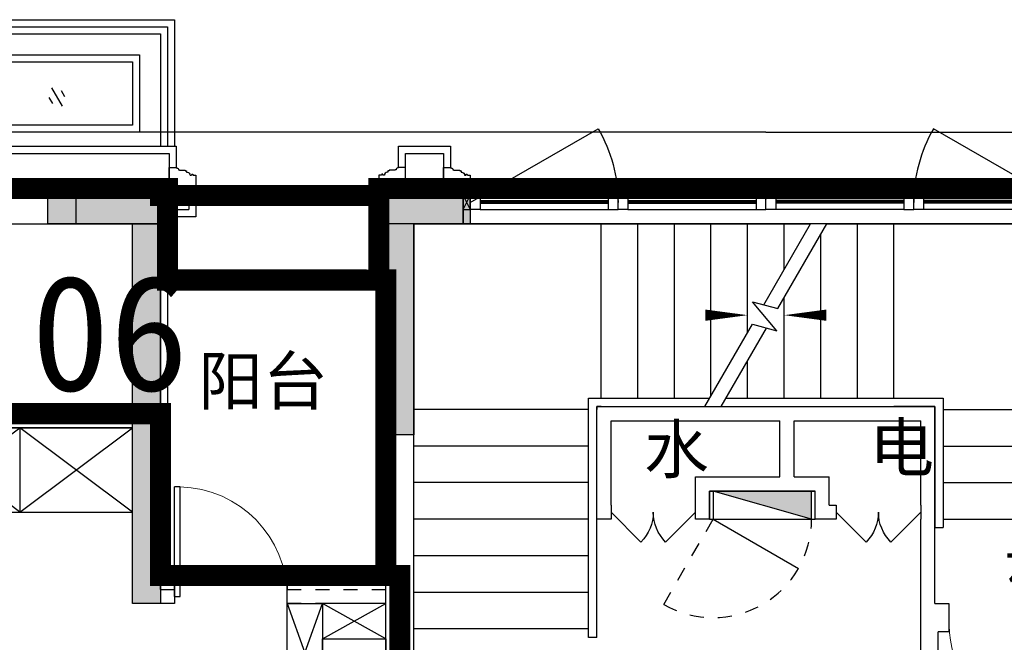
# Model space of a CAD drawing. Header units: millimetres. Extents: x 296296 to 297283, y 219875 to 220035.
# Tile 30 of 256: x 296592.31 to 296599.31, y 220018.02 to 220022.44. Entities that reach past the tile are written whole.
import ezdxf

# ---------------------------------------------------------------- set-up
doc = ezdxf.new("R2010")
doc.units = ezdxf.units.MM
for name, pattern in [('-DASH', [0.35, 0.25, -0.1]), ('185洋房-中间套-1F南入（报建版）-旧规$0$DASH', [0.35, 0.25, -0.1]), ('洋房核心筒（1F南入）$0$洋房核心筒（1F南入）$0$DASH', [0.35, 0.25, -0.1])]:
    doc.linetypes.add(name, pattern=pattern)
doc.layers.add('$面积结果', color=7, linetype='Continuous')
for name, color, linetype, lineweight in [('面积-基底-基底-1', 11, 'Continuous', 0), ('面积-计容-住宅-0.5', 1, 'Continuous', 0), ('面积-计容-住宅-1', 1, 'Continuous', 0)]:
    doc.layers.add(name, color=color, linetype=linetype, lineweight=lineweight)
doc.styles.add('dw', font='simhei.ttf')
doc.styles.get("Standard").update_dxf_attribs({"font": 'arial.ttf'})
doc.styles.add('洋房核心筒（1F南入）$0$_TCH_DIM', font='SIMPLEX', dxfattribs={"bigfont": 'GBCBIG'})

# ---------------------------------------------------------------- blocks, each defined once
blk = doc.blocks.new('*U946')
blk.add_hatch(color=253).paths.add_polyline_path([(0, 200), (700, 0), (0, 0)])
at = {"color": 253, "linetype": '洋房核心筒（1F南入）$0$洋房核心筒（1F南入）$0$DASH'}
blk.add_line((1050, 806.2177826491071), (700, 200), dxfattribs=at)
at = {"color": 253}
for p, q in [((700, 200), (93.7822173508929, 550)), ((0, 200), (0, 0)), ((700, 200), (0, 200)), ((0, 200), (700, 0)), ((700, 0), (700, 200)), ((0, 0), (700, 0))]:
    blk.add_line(p, q, dxfattribs=at)
at = {"color": 253, "linetype": '洋房核心筒（1F南入）$0$洋房核心筒（1F南入）$0$DASH'}
blk.add_arc((700, 200), 700, 60.00000000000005, 180, dxfattribs=at)
blk = doc.blocks.new('*U950')
at = {"color": 253}
for points in [[(7670.000000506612, 814.9999839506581), (7670.000000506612, 899.9999839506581), (7600.000000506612, 899.9999839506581), (7600.000000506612, 819.9999839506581), (7605.000000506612, 819.9999839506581), (7605.000000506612, 799.9999839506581), (7640.000000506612, 799.9999839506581), (7640.000000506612, 809.9999839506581), (7650.000000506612, 809.9999839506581), (7650.000000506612, 799.9999839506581), (7660.000000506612, 799.9999839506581)], [(8580.00000050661, 814.9999839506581), (8580.00000050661, 899.9999839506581), (8650.00000050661, 899.9999839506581), (8650.00000050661, 819.9999839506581), (8645.00000050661, 819.9999839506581), (8645.00000050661, 799.9999839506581), (8610.00000050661, 799.9999839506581), (8610.00000050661, 809.9999839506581), (8600.00000050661, 809.9999839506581), (8600.00000050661, 799.9999839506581), (8590.00000050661, 799.9999839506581)]]:
    blk.add_lwpolyline(points, close=True, dxfattribs=at)
for points in [[(7670.000000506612, 899.9999839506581), (8580.00000050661, 899.9999839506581)], [(7670.000000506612, 854.9999839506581), (8580.00000050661, 854.9999839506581)], [(7670.000000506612, 844.9999839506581), (8580.00000050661, 844.9999839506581)], [(7660.000000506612, 799.9999839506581), (8590.00000050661, 799.9999839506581)], [(7670.000000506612, 834.9999839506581), (8580.00000050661, 834.9999839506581)], [(7670.000000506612, 814.9999839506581), (8580.00000050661, 814.9999839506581)]]:
    blk.add_lwpolyline(points, dxfattribs=at)
blk = doc.blocks.new('洋房核心筒（1F南入）$0$seyesryhertyheryetrye')
at = {"color": 253}
blk.add_lwpolyline([(22072.70269624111, 23949.57976469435), (22022.70269624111, 23949.57976469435), (22022.70269624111, 23849.57976469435), (22072.70269624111, 23849.57976469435)], close=True, dxfattribs=at)
for points in [[(22022.70269624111, 23849.57976469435), (22072.70269634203, 23949.57976449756)], [(22022.70269634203, 23949.57976449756), (22072.70269732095, 23849.57976468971)]]:
    blk.add_lwpolyline(points, dxfattribs=at)
blk = doc.blocks.new('洋房核心筒（1F南入）$0$$DorLib2D$00000001')
at = {"color": 253}
for p, q in [((0.45, 0.9750000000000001), (0.5000000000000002, 0.9750000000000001)), ((0.45, 0), (0.45, 0.9750000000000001)), ((0.5, 0), (0.5, 0.9750000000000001)), ((0.5, 0), (0.45, 0))]:
    blk.add_line(p, q, dxfattribs=at)
at = {"color": 253, "lineweight": 13}
blk.add_arc((0.475, 0), 0.975, 91.4692835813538, 180, dxfattribs=at)
blk = doc.blocks.new('洋房核心筒（1F南入）$0$洋房核心筒（1F南入）$0$$DorLib2D$00000116')
at = {"color": 253}
for p, q in [((-0.4999999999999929, 7.1e-15), (-0.146446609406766, 0.353553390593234)), ((0.5000000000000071, 7.1e-15), (0.1464466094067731, 0.353553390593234))]:
    blk.add_line(p, q, dxfattribs=at)
for centre, radius, start, end in [((-0.4999999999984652, 4.832e-13), 0.4999999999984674, 0, 45), ((0.4999999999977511, 9.059e-13), 0.4999999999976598, 135, 180)]:
    blk.add_arc(centre, radius, start, end, dxfattribs=at)
blk = doc.blocks.new('洋房核心筒（1F南入）')
at = {"color": 253}
for p, q in [((18799.99999988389, 13399.9999995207), (18250.00000002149, 13399.99999959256)), ((18249.99999999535, 13199.99999959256), (18250.00000002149, 13399.99999959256)), ((18799.99999968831, 9800.000023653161), (18799.99999988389, 13399.9999995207)), ((15189.98256133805, 13199.96431685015), (13600.00000002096, 13199.96431694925)), ((15666.96985944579, 13199.96431685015), (15189.98256133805, 13199.96431685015)), ((15189.98256133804, 11959.96431693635), (15189.98256133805, 13199.96431685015)), ((15449.98256133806, 11959.96431692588), (15449.98256133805, 13199.96431685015)), ((16015.04199024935, 12597.08570159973), (15666.96985944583, 13199.96431685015)), ((17269.98256133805, 13199.96431685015), (15782.43991328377, 13199.96431685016)), ((16115.04199024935, 12623.88062084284), (15782.43991328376, 13199.96431685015)), ((15969.98256133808, 12875.1309218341), (15969.98256133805, 13199.96431685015)), ((16229.98256133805, 12424.79771186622), (16229.98256133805, 13199.96431685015)), ((16489.98256133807, 11974.46450189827), (16489.98256133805, 13199.96431685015)), ((16749.98256133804, 11959.96431687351), (16749.98256133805, 13199.96431685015)), ((17009.98256133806, 11959.96431686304), (17009.98256133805, 13199.96431685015)), ((17269.98256133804, 11959.96431685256), (17269.98256133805, 13199.96431685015)), ((18600.03541270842, 13199.96431685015), (17269.98256133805, 13199.96431685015)), ((18599.99999987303, 13199.99999954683), (18249.99999999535, 13199.99999959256)), ((18599.99999967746, 9600.000023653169), (18599.99999987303, 13199.99999954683)), ((18599.99999971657, 11879.99999980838), (18600.03541270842, 13199.96431685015)), ((15709.98256133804, 11959.9643169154), (15709.98256133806, 13125.46413180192)), ((15969.98256133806, 11959.96431690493), (15969.98256133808, 12675.13092183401)), ((16195.44197679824, 12645.42373231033), (16015.04199024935, 12597.08570159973)), ((16022.54974243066, 12439.37879087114), (16195.44197679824, 12645.42373231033)), ((16194.90129368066, 12485.56024984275), (16022.54974243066, 12439.37879087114)), ((16417.52520939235, 11899.96431685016), (16094.90129368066, 12458.76533059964)), ((16532.99526323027, 11899.96431685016), (16194.90129368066, 12485.56024984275)), ((16229.98256133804, 11959.96431689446), (16229.98256133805, 12224.79771186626)), ((14839.99583324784, 11959.96431695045), (14839.99566356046, 11039.99788905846)), ((16382.88419321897, 11959.9643168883), (14839.99583324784, 11959.96431695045)), ((14899.99582218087, 11899.96431694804), (14899.99566356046, 11039.99787799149)), ((14899.99566356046, 11879.99788352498), (14899.99572915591, 11899.96431694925)), ((14899.99572915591, 11899.96431694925), (14903.93617603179, 11899.96431694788)), ((16417.52520937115, 11899.96431688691), (14899.99582218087, 11899.96431694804)), ((14899.99999983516, 11200.00000002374), (14899.99999988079, 11900.00000003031)), ((15900.00000047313, 11899.99999989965), (14899.99999988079, 11900.00000003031)), ((14903.93617603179, 11899.96431694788), (15189.98256133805, 11899.96431685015)), ((16417.52520939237, 11899.96431685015), (15189.98256133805, 11899.96431685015)), ((17299.99999987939, 11899.99999971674), (15900.00000047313, 11899.99999989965)), ((17360.00136381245, 11959.96431684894), (16498.35424705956, 11959.96431688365)), ((17300.00131566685, 11899.96431685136), (16532.99526321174, 11899.96431688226)), ((17269.98256133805, 11899.96431685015), (16532.99526323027, 11899.96431685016)), ((17269.98256133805, 11899.96431685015), (17300.00053486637, 11899.96431685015)), ((17299.99999982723, 11099.99999971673), (17299.99999987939, 11899.99999971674)), ((17299.99999971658, 10260.00002388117), (17300.00131566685, 11899.96431685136)), ((17300.00053486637, 11899.96431685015), (17299.99999971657, 11880.01743849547)), ((17359.99999971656, 10259.9999757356), (17360.00136381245, 11959.96431684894)), ((14839.99581849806, 11879.99788352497), (13599.99566356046, 11879.99788352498)), ((14899.99566356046, 11879.99788352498), (14899.99566356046, 11099.99788352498)), ((17299.99999971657, 11880.01743849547), (17299.99999971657, 11879.99999980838)), ((17299.99999971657, 10319.99999980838), (17299.99999971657, 11879.99999980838)), ((17360.00129964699, 11879.99999980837), (18599.99999971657, 11879.99999980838)), ((18599.99999971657, 10319.99999980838), (18599.99999971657, 11879.99999980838)), ((14999.99999983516, 11200.00000001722), (14999.99999987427, 11800.00000001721)), ((15900.00000046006, 11799.99999989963), (14999.99999987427, 11800.00000001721)), ((15900.00000047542, 11399.99999989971), (15900.00000046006, 11799.99999989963)), ((17199.99999987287, 11799.99999972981), (16000.00000046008, 11799.99999988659)), ((16000.00000047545, 11399.99999988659), (16000.00000046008, 11799.99999988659)), ((17199.99999983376, 11199.9999997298), (17199.99999987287, 11799.99999972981)), ((14839.99577054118, 11619.99788352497), (13599.99566356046, 11619.99788352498)), ((17360.00109101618, 11619.99999980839), (18599.99999971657, 11619.99999980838)), ((14839.9957225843, 11359.99788352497), (13599.99566356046, 11359.99788352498)), ((15649.99999983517, 11199.99999993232), (15649.99999984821, 11399.9999999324)), ((15900.00000047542, 11399.99999989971), (15649.99999984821, 11399.9999999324)), ((16599.99999984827, 11399.99999980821), (16000.00000047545, 11399.99999988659)), ((16599.99999983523, 11199.99999980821), (16599.99999984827, 11399.99999980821)), ((17360.00088238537, 11359.99999980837), (18599.99999971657, 11359.99999980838)), ((15749.99999982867, 11099.99999991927), (15749.99999984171, 11299.99999991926)), ((15900.00000046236, 11299.99999989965), (15749.99999984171, 11299.99999991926)), ((16499.99999984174, 11299.99999982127), (15900.00000046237, 11299.99999989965)), ((16499.9999998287, 11099.99999982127), (16499.99999984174, 11299.99999982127)), ((14899.99999978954, 10500.00002365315), (14899.99999983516, 11200.00000002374)), ((14999.99999983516, 11200.00000001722), (14999.99999982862, 11100.00000001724)), ((15649.99999983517, 11199.99999993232), (15600.00000028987, 11199.99999993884)), ((15600.00000028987, 11199.99999993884), (15600.00000027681, 11099.99999993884)), ((16599.99999969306, 11099.99999980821), (16599.99999970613, 11199.99999980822)), ((17199.99999983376, 11199.9999997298), (17199.99999969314, 11099.9999997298)), ((14839.99567462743, 11099.99788352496), (13599.99566356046, 11099.99788352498)), ((14999.999999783, 10400.00002365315), (14999.99999982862, 11100.00000001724)), ((15600.00000027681, 11099.99999993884), (15749.99999982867, 11099.99999991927)), ((16499.9999998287, 11099.99999982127), (16599.99999969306, 11099.99999980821)), ((17199.99999969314, 11099.9999997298), (17299.99999982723, 11099.99999971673)), ((17360.00067375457, 11099.99999980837), (18599.99999971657, 11099.99999980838)), ((14899.99566356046, 11039.99787799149), (14839.99566356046, 11039.99788905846)), ((17360.00046512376, 10839.99999980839), (18599.99999971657, 10839.99999980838)), ((17360.00025649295, 10579.99999980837), (18599.99999971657, 10579.99999980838)), ((14899.99999978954, 10500.00002365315), (14799.99999992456, 10500.00002365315)), ((14799.99999992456, 10500.00002365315), (14799.99999992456, 10300.00002365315)), ((14999.99999974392, 9800.000023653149), (14999.999999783, 10400.00002365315)), ((14799.99999992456, 10300.00002365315), (14874.99999977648, 10300.00002365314)), ((14874.99999973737, 9700.000023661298), (14874.99999977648, 10300.00002365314)), ((17360.00004786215, 10319.99999980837), (18599.99999971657, 10319.99999980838)), ((17299.99999971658, 10260.00002388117), (17359.99999971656, 10259.9999757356))]:
    blk.add_line(p, q, dxfattribs=at)
for points, format in [([(13999.99999711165, 13350.00000298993), (14909.32667108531, 13875.00000298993, -0.1316524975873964), (15049.99999711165, 13350.00000298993, -0.2464423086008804)], "xyb"), ([(18200.00001675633, 13350.00000298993), (17290.67334278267, 13875.00000298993, 0.1316524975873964), (17150.00001675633, 13350.00000298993, 0.2464423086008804)], "xyb"), ([(14249.99566356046, 10969.99788352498, 0, 0, 0), (14249.99786458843, 12549.96431694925, 0, 0, 0), (15969.98256133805, 12549.96431685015, 0, 80.00000000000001, 0), (15669.98256133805, 12549.96431686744, 0, 0, 0)], "xyseb"), ([(17949.99999971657, 10189.99999980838, 0, 0, 0), (17950.0179737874, 12549.96431685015, 0, 0, 0), (16229.98256133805, 12549.96431685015, 0, 80.00000000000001, 0), (16529.98256133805, 12549.96431685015, 0, 0, 0)], "xyseb")]:
    blk.add_lwpolyline(points, format=format, dxfattribs=at)
blk.add_lwpolyline([(13949.99999984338, 13200.00000015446), (18249.9999998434, 13199.99999959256)], dxfattribs=at)
blk.add_lwpolyline([(15749.99999989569, 11299.99999989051), (16499.99999988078, 11299.99999989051), (16499.99999988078, 11099.99999984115), (15749.99999989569, 11099.99999984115)], close=True, dxfattribs=at)
at = {"color": 253, "xscale": -1, "rotation": 180}
for name, p in [('*U950', (6400.000006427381, 14200.00012061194)), ('*U950', (7450.000006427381, 14200.00012061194)), ('*U946', (15774.99999989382, 11299.99999984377))]:
    blk.add_blockref(name, p, dxfattribs=at)
at = {"color": 253, "rotation": 180}
for p in [(24750.0000074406, 14200.00012061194), (25800.0000074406, 14200.00012061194)]:
    blk.add_blockref('*U950', p, dxfattribs=at)
at = {"color": 253, "xscale": -1}
blk.add_blockref('洋房核心筒（1F南入）$0$seyesryhertyheryetrye', (40272.70271023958, -10549.57976453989), dxfattribs=at)
at = {"color": 253}
for name, p, xscale, yscale, zscale, rotation in [('洋房核心筒（1F南入）$0$洋房核心筒（1F南入）$0$$DorLib2D$00000116', (15300.00000028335, 11149.99999997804), 600, 600, 100, 179.9999999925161), ('洋房核心筒（1F南入）$0$洋房核心筒（1F南入）$0$$DorLib2D$00000116', (16899.99999969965, 11149.999999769), 600, 600, 100, 179.9999999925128), ('洋房核心筒（1F南入）$0$$DorLib2D$00000001', (14249.99999992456, 10400.00002365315), 1100, 1100, 200, 180)]:
    blk.add_blockref(name, p, dxfattribs=dict(at, xscale=xscale, yscale=yscale, zscale=zscale, rotation=rotation))
at = {"color": 253, "style": '洋房核心筒（1F南入）$0$_TCH_DIM'}
blk.add_text('下', height=337.5886524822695, dxfattribs=at).set_placement((14155.04870877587, 10514.99788352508))
blk = doc.blocks.new('qAEWTW4ygrewyhreyteutu')
blk.add_hatch(color=253).paths.add_polyline_path([(993974.8547306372, 192958.4369168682), (993974.8635346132, 190058.4376608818), (993774.8635346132, 190058.4376608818), (993774.8547306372, 192758.4369128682), (993174.8538481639, 192758.4377494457), (993174.8538481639, 192958.4377494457)])
blk.add_hatch(color=253).paths.add_polyline_path([(995774.8502636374, 192758.4369128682), (995774.8502636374, 191258.4020578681), (995574.8502636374, 191258.4020578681), (995574.8502636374, 192958.4369128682), (996174.8502636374, 192958.4369128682), (996174.8502636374, 192758.4369128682)], flags=0)
at = {"color": 253}
for points in [[(993974.8547306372, 192958.4369168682), (993974.8635346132, 190058.4376608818), (993774.8635346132, 190058.4376608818), (993774.8547306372, 192758.4369128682), (993174.8538481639, 192758.4377494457), (993174.8538481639, 192958.4377494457), (993974.8547306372, 192958.4369168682)], [(995774.8502636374, 192758.4369128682), (995774.8502636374, 191258.4020578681), (995574.8502636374, 191258.4020578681), (995574.8502636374, 192958.4369128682), (996174.8502636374, 192958.4369128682), (996174.8502636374, 192758.4369128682), (995774.8502636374, 192758.4369128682)]]:
    blk.add_lwpolyline(points, close=True, dxfattribs=at)
blk = doc.blocks.new('dzuerujfysiktuykluyikyuj')
h = blk.add_hatch()
h.set_pattern_fill('钢筋混凝土', color=253, scale=100)
h.set_pattern_definition([(45, (0, 0), (-176.7766952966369, 176.7766952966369), []), (49.99999999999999, (0, 0), (717.2601826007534, -62.75213498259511), [75, -825]), (355, (0, 0), (-138.751333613, 752.1921337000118), [60, -660]), (100.4514, (59.77168, -5.22934), (578.5093817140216, 689.4395420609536), [63.74019000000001, -701.142112]), (46.1842, (0, 200), (1067.241048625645, -165.5190143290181), [112.5, -1237.5]), (96.63560000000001, (88.936745, 186.206693), (934.6627055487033, 974.1178709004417), [95.610288, -1051.713]), (351.1842, (0, 200), (934.6619451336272, 974.1186009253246), [90, -990]), (21, (100, 150), (596.9070521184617, -402.6188906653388), [75, -825]), (326.0000000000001, (100, 150), (243.3153319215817, 725.150045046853), [60, -660]), (71.4514, (149.742233, 116.448394), (840.22262858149, 322.5304967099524), [63.74019000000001, -701.142112]), (37.5, (0, 0), (12.15985531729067, 332.8938538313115), [0, -652, 0, -670, 0, -662.5]), (7.5, (0, 0), (263.0695374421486, 394.4117118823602), [0, -382, 0, -637, 0, -252.5]), (327.5, (-223, 0), (533.822436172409, -22.55487173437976), [0, -250, 0, -780, 0, -1035]), (317.5, (-323, 0), (583.1861693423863, 100.1049823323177), [0, -325, 0, -518, 0, -735])])
h.paths.add_polyline_path([(1106524.855050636, 389058.4375254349), (1106524.855050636, 387258.4383304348), (1106274.855050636, 387258.4383304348), (1106274.855050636, 389058.4375254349)])
h.paths.add_polyline_path([(1120674.855737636, 389058.4375254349), (1120674.855737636, 387258.4383304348), (1120424.855737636, 387258.4383304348), (1120424.855737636, 389058.4375254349)])
h.paths.add_polyline_path([(1088474.855283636, 389058.4375174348), (1088474.855283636, 387258.4379224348), (1088224.855283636, 387258.4379224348), (1088224.855283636, 389058.4375174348)])
h.paths.add_polyline_path([(1138724.855508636, 389058.4375174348), (1138724.855508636, 387258.4379224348), (1138474.855508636, 387258.4379224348), (1138474.855508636, 389058.4375174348)])
h.paths.add_polyline_path([(1113574.855393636, 387858.4379224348), (1113574.855393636, 384858.4379264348), (1113374.855393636, 384858.4379264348), (1113374.855393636, 387858.4379224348)])
h.paths.add_polyline_path([(1143674.855401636, 392958.4366934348), (1143674.855401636, 391158.4366784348), (1143474.855401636, 391158.4366784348), (1143474.855401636, 392758.4366784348), (1143174.855279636, 392758.4366784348), (1143174.855279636, 392958.4366784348)])
h.paths.add_polyline_path([(1083474.855390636, 392758.4366784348), (1083474.855390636, 391158.4366784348), (1083274.855390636, 391158.4366784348), (1083274.855268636, 392958.4366784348), (1083774.855512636, 392958.4366784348), (1083774.855512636, 392758.4366784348)])
h.paths.add_polyline_path([(1127074.851178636, 392758.4366784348), (1127074.851178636, 391258.4018274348), (1126874.851178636, 391258.4018274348), (1126874.851178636, 392958.4366784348), (1127424.851178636, 392958.4366784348), (1127424.851178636, 392758.4366784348)])
h.paths.add_polyline_path([(1100074.859612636, 392958.4366784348), (1100074.859612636, 391258.4018274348), (1099874.859612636, 391258.4018274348), (1099874.859612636, 392758.4366784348), (1099524.859612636, 392758.4366784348), (1099524.859612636, 392958.4366784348)])
h.paths.add_polyline_path([(1132274.860070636, 392958.4366784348), (1132274.860070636, 391258.4018234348), (1132074.860070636, 391258.4018234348), (1132074.860070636, 392758.4366784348), (1131724.860070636, 392758.4366784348), (1131724.860070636, 392958.4366784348)])
h.paths.add_polyline_path([(1094874.850720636, 392758.4366784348), (1094874.850720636, 391258.4018234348), (1094674.850720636, 391258.4018234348), (1094674.850720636, 392958.4366784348), (1095224.850720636, 392958.4366784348), (1095224.850720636, 392758.4366784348)])
h.paths.add_polyline_path([(1113974.855393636, 380258.4374914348), (1113974.855393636, 380058.4374914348), (1113374.855393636, 380058.4374914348), (1113374.855393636, 381858.4374914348), (1113574.855393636, 381858.4374914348), (1113574.855393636, 380258.4374914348)])
h.paths.add_polyline_path([(1145774.855622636, 392358.4375174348), (1145774.855622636, 390658.4375364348), (1145574.855622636, 390658.4375364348), (1145574.855622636, 392158.4375174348), (1145124.855508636, 392158.4375174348), (1145124.855508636, 392358.4375174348)])
h.paths.add_polyline_path([(1081374.855168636, 392158.4375174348), (1081374.855168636, 390658.4375364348), (1081174.855168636, 390658.4375364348), (1081174.855168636, 392358.4375174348), (1081824.855283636, 392358.4375174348), (1081824.855283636, 392158.4375174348)])
h.paths.add_polyline_path([(1141974.856023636, 380058.4374914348), (1141974.856061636, 379458.4376814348), (1141174.856053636, 379458.4376814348), (1141174.856053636, 379658.4376814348), (1141774.856023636, 379658.4376814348), (1141774.855985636, 380258.4374914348), (1142724.855996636, 380258.4374914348), (1142724.855996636, 380058.4374914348)])
h.paths.add_polyline_path([(1109774.855798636, 380058.4374914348), (1109774.855836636, 379458.4376814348), (1108974.855824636, 379458.4376814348), (1108974.855824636, 379658.4376814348), (1109574.855798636, 379658.4376814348), (1109574.855760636, 380258.4374914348), (1110524.855767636, 380258.4374914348), (1110524.855767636, 380058.4374914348)])
h.paths.add_polyline_path([(1117974.854962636, 379658.4376814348), (1117974.854962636, 379458.4376814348), (1117174.854955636, 379458.4376814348), (1117174.854993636, 380058.4374914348), (1116424.855020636, 380058.4374914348), (1116424.855020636, 380258.4374914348), (1117374.854993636, 380258.4374984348), (1117374.854993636, 379658.4376814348)])
h.paths.add_polyline_path([(1085774.854737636, 379658.4376814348), (1085774.854737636, 379458.4376814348), (1084974.854730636, 379458.4376814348), (1084974.854768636, 380058.4374914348), (1084224.854794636, 380058.4374914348), (1084224.854794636, 380258.4374914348), (1085174.854768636, 380258.4374984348), (1085174.854768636, 379658.4376814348)])
h.paths.add_polyline_path([(1115674.855737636, 392758.4366784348), (1115674.855737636, 391158.4366784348), (1115474.855737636, 391158.4366784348), (1115474.855737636, 392158.4375174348), (1115174.855508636, 392158.4375174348), (1115174.855508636, 392358.4375174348), (1115474.855737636, 392358.4375174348), (1115474.855737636, 392958.4366784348), (1115974.855737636, 392958.4366784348), (1115974.855737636, 392758.4366784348)])
h.paths.add_polyline_path([(1111474.855050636, 392158.4375174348), (1111474.855050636, 391158.4366784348), (1111274.855050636, 391158.4366784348), (1111274.855050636, 392758.4366784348), (1110974.855050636, 392758.4366784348), (1110974.855050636, 392958.4366784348), (1111474.855050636, 392958.4366784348), (1111474.855050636, 392358.4375174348), (1111774.855283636, 392358.4375174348), (1111774.855283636, 392158.4375174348)])
h.paths.add_polyline_path([(1130799.855088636, 387258.4359084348), (1130799.855088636, 386658.4375524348), (1128349.854672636, 386658.4375524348), (1128349.854672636, 387258.4359084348), (1128549.854672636, 387258.4359084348), (1128549.854672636, 386858.4375484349), (1130599.855088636, 386858.4375484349), (1130599.855088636, 387258.4359084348)])
h.paths.add_polyline_path([(1098599.856118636, 387258.4359084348), (1098599.856118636, 386658.4375524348), (1096149.855699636, 386658.4375524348), (1096149.855699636, 387258.4359084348), (1096349.855699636, 387258.4359084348), (1096349.855699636, 386858.4375484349), (1098399.856118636, 386858.4375484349), (1098399.856118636, 387258.4359084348)])
h.paths.add_polyline_path([(1128549.854672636, 389158.4374944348), (1128549.854672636, 388743.4380634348), (1128349.854672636, 388743.4380634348), (1128349.854672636, 389358.4374944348), (1130799.855088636, 389358.4374944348), (1130799.855088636, 388743.4388984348), (1130599.855088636, 388743.4388984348), (1130599.855088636, 389158.4374944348)])
h.paths.add_polyline_path([(1098599.856118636, 389358.4374944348), (1098599.856118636, 388743.4380634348), (1098399.856118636, 388743.4380634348), (1098399.856118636, 389158.4374944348), (1096349.855699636, 389158.4374944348), (1096349.855699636, 388743.4388984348), (1096149.855699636, 388743.4388984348), (1096149.855699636, 389358.4374944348)])
h.paths.add_polyline_path([(1125274.845567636, 392958.4366784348), (1125274.845567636, 390058.4369414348), (1125074.845567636, 390058.4369414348), (1125074.845567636, 392758.4366784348), (1124674.851266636, 392758.4366784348), (1124674.851266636, 392958.4366784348)])
h.paths.add_polyline_path([(1101874.865220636, 392758.4366784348), (1101874.865220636, 390058.4369414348), (1101674.865220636, 390058.4369414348), (1101674.865220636, 392958.4366784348), (1102274.859525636, 392958.4366784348), (1102274.859525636, 392758.4366784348)])
h.paths.add_polyline_path([(1093074.855187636, 392958.4366824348), (1093074.855187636, 390058.4475584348), (1092874.855187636, 390058.4475584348), (1092874.855187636, 392758.4366784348), (1092474.851987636, 392758.4366784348), (1092474.851987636, 392958.4366784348)])
h.paths.add_polyline_path([(1134074.855599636, 392758.4366784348), (1134074.855599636, 390058.4475584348), (1133874.855599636, 390058.4475584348), (1133874.855599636, 392958.4366824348), (1134474.858800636, 392958.4366784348), (1134474.858800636, 392758.4366784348)])
h.paths.add_polyline_path([(1145774.855622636, 383408.4375294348), (1145774.855622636, 380058.4374914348), (1145174.855622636, 380058.4374914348), (1145174.855622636, 380258.4374914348), (1145574.855622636, 380258.4374914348), (1145574.855622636, 383408.4375294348)])
h.paths.add_polyline_path([(1081774.855168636, 380258.4374914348), (1081774.855168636, 380058.4374914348), (1081174.855168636, 380058.4374914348), (1081174.855168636, 383408.4375294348), (1081374.855168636, 383408.4375294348), (1081374.855168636, 380258.4374914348)])
h.paths.add_polyline_path([(1100774.854737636, 386658.4375524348), (1100774.854737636, 388108.4374944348), (1100574.854737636, 388108.4374944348), (1100574.854737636, 386658.4375524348)])
h.paths.add_polyline_path([(1100774.854737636, 388708.4374944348), (1100774.854737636, 389358.4374944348), (1099874.859612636, 389358.4374944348), (1099874.859612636, 389158.4374944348), (1100574.854737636, 389158.4374944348), (1100574.854737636, 388708.4374944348)])
h.paths.add_polyline_path([(1126374.856053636, 386658.4375524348), (1126374.856053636, 388108.4374944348), (1126174.856053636, 388108.4374944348), (1126174.856053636, 386658.4375524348)])
h.paths.add_polyline_path([(1126374.856053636, 388708.4374916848), (1126374.856053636, 389158.4374944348), (1127074.851178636, 389158.4374944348), (1127074.851178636, 389358.4374944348), (1126174.856053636, 389358.4374944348), (1126174.856053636, 388708.4374941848)])
h.paths.add_polyline_path([(1094174.855283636, 389158.4374944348), (1094174.855283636, 386658.4375524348), (1093974.855283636, 386658.4375524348), (1093974.855283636, 389358.4374944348), (1094874.850720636, 389358.4374944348), (1094874.850720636, 389158.4374944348)])
h.paths.add_polyline_path([(1132974.855508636, 389358.4374944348), (1132974.855508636, 386658.4375524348), (1132774.855508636, 386658.4375524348), (1132774.855508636, 389158.4374944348), (1132074.860070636, 389158.4374944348), (1132074.860070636, 389358.4374944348)])
h.paths.add_polyline_path([(1088474.855283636, 392958.4366784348), (1088474.855283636, 392158.4366784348), (1088074.855283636, 392158.4366784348), (1088074.855283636, 392958.4366784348)])
h.paths.add_polyline_path([(1106674.855050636, 392958.4366784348), (1106674.855050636, 392158.4366784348), (1106274.855050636, 392158.4366784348), (1106274.855050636, 392958.4366784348)])
h.paths.add_polyline_path([(1094174.855283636, 379658.4371554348), (1094174.855283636, 379258.4371554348), (1093474.855283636, 379258.4371554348), (1093474.855283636, 379658.4371554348)])
h.paths.add_polyline_path([(1101274.854737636, 379658.4371554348), (1101274.854737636, 379258.4371554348), (1100574.854737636, 379258.4371554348), (1100574.854737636, 379658.4371554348)])
h.paths.add_polyline_path([(1126374.856053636, 379658.4371554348), (1126374.856053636, 379258.4371554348), (1125674.856053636, 379258.4371554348), (1125674.856053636, 379658.4371554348)])
h.paths.add_polyline_path([(1133474.855508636, 379658.4371554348), (1133474.855508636, 379258.4371554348), (1132774.855508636, 379258.4371554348), (1132774.855508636, 379658.4371554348)])
h.paths.add_polyline_path([(1138874.855508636, 392958.4366784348), (1138874.855508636, 392158.4366784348), (1138474.855508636, 392158.4366784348), (1138474.855508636, 392958.4366784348)])
h.paths.add_polyline_path([(1120674.855737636, 392958.4366784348), (1120674.855737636, 392158.4366784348), (1120274.855737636, 392158.4366784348), (1120274.855737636, 392958.4366784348)])
at = {"color": 253}
for points in [[(1125274.845567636, 392958.4366784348), (1125274.845567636, 390058.4369414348), (1125074.845567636, 390058.4369414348), (1125074.845567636, 392758.4366784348), (1124674.851266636, 392758.4366784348), (1124674.851266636, 392958.4366784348), (1125274.845567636, 392958.4366784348)], [(1127074.851178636, 392758.4366784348), (1127074.851178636, 391258.4018274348), (1126874.851178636, 391258.4018274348), (1126874.851178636, 392958.4366784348), (1127424.851178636, 392958.4366784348), (1127424.851178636, 392758.4366784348), (1127074.851178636, 392758.4366784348)]]:
    blk.add_lwpolyline(points, close=True, dxfattribs=at)
blk = doc.blocks.new('eqrujhe5tjyrk6ryakyrkjyrautu')
at = {"color": 253}
for s, p in [('阳台', (851442.4975660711, 433472.5)), ('电', (856209.4869270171, 432999)), ('水', (854609.0294802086, 432986.5))]:
    blk.add_text(s, height=337.5886524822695, dxfattribs=at).set_placement(p)
blk = doc.blocks.new('*U1007')
at = {"color": 253}
blk.add_lwpolyline([(0, 160.0000301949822), (0, -40), (50.00000000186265, -40), (50.00000000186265, -37), (57.00000000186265, -37), (57.00000000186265, -34.0000000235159), (60.00000000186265, -34.0000000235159, 0.4142135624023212), (67.00000000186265, -27.0000000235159), (67.00000000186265, -24.0000000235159), (74.00000000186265, -24.0000000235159), (74.00000000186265, -21.0000000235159), (115.0000009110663, -21.00000039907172), (115.0000008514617, -16.00000011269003), (125.000000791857, -15.99999999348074), (125.0000006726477, -6.000000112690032), (130.0000015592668, -6.000000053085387, 0.4039906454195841), (150.0000010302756, 14.99999982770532), (160.0000006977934, 14.99999974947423), (160.0000006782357, 12.49999989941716, 0.9999999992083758), (170.0000008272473, 12.49999985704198), (170.0000008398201, 14.99999980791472), (190.0000014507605, 14.99999980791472), (190.0000014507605, 160.0000301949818)], format="xyb", dxfattribs=at)
blk = doc.blocks.new('185洋房外包（1F南入）-中间(东）-（报建版）')
at = {"color": 253, "linetype": 'Continuous'}
for p, q in [((10399.99999967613, 13400.00000022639), (11799.99999967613, 13400.00000022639)), ((11799.99999967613, 13400.00000022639), (11999.99999967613, 13400.00000022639)), ((11999.99999967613, 13400.00000022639), (11999.99999967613, 13300.00000022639)), ((11799.99999967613, 13200.00000022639), (11799.99999967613, 13300.00000022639)), ((11799.99999967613, 13300.00000022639), (11999.99999967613, 13300.00000022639)), ((10399.99999967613, 13200.00000022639), (11799.99999967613, 13200.00000022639))]:
    blk.add_line(p, q, dxfattribs=at)
at = {"color": 253}
for points in [[(16100.00000064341, 13850.00000003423), (-3.18191487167e-05, 13850.00000003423)], [(10489.99999862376, 13600.00003401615), (10489.99999862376, 13750.00003401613), (11909.99999862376, 13750.00003401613), (11909.99999862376, 13600.00003401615)], [(13489.99996567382, 13599.99999888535), (13489.99996567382, 13750.00003401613), (13859.99996567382, 13750.00003401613), (13859.99996567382, 13599.99999888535)], [(10540.00000007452, 13400.00003382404), (10540.00000007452, 13700.00003382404), (11860.00003287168, 13700.00003382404), (11859.99996419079, 13400.00000362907)], [(13539.99996716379, 13399.99999953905), (13539.99996712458, 13699.99999869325), (13809.99999992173, 13699.99999801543), (13809.99999996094, 13399.99999957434)], [(14000.00000134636, 13499.99999959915), (16099.99999999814, 13499.99999987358)]]:
    blk.add_lwpolyline(points, dxfattribs=at)
at = {"color": 253, "xscale": -1, "rotation": 180}
for p in [(11859.99996419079, 13560.00003382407), (13809.99993124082, 13559.99999869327)]:
    blk.add_blockref('*U1007', p, dxfattribs=at)
at = {"color": 253, "rotation": 180}
blk.add_blockref('*U1007', (13540.0000358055, 13559.99999869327), dxfattribs=at)
blk = doc.blocks.new('185洋房外包（1F南入）-东(报建版）')
at = {"color": 253}
for points in [[(16099.99999951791, 13850.00000003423), (30575.00003198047, 13850.00000003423), (30575.00003198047, 13249.9999996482), (32750.00003343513, 13249.9999996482), (32750.00003343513, 11315.00000167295), (33050.00003343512, 11315.00000167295), (33050.00003343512, 3184.999998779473), (32750.00003343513, 3184.999998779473), (32750.00003343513, 50.00000080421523), (28875.00003343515, 50.00000080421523), (28875.00003343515, -849.9999991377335), (20600.0000348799, -849.9999995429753), (20600.0000348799, -1449.999999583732), (18550.00000160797, -1449.999999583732)], [(18199.99999881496, 13499.99999959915), (16100.00000016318, 13499.99999987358)]]:
    blk.add_lwpolyline(points, dxfattribs=at)
blk = doc.blocks.new('dsrhuaetrdyheatytreytre1')
at = {"color": 253}
for points in [[(984074.855165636, 435308.4376846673), (984074.855165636, 436208.4376850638), (994074.855165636, 436208.4376850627), (994074.855165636, 435308.4376846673)], [(984124.855165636, 435308.4376846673), (984124.855165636, 436158.4376850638), (994024.855165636, 436158.4376850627), (994024.855165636, 435308.4376846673)], [(984174.855165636, 435308.4376846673), (984174.855165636, 436108.4376850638), (993974.855165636, 436108.4376850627), (993974.855165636, 435308.4376846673)], [(989834.8551627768, 435458.4377154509), (984374.855165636, 435458.4377154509), (984374.855165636, 435908.4376850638), (993774.855165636, 435908.4376850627), (993774.855165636, 435458.4377154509), (992514.85516426, 435458.4377154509), (992514.85516426, 435258.4377154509), (989834.8551627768, 435258.4377154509), (989834.8551627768, 435458.4377154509)], [(993199.855165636, 435723.3896055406), (993274.855165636, 435593.4857949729)], [(993268.1564358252, 435705.0883353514), (993293.1564358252, 435661.7870651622)], [(993181.5538954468, 435655.0883353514), (993206.5538954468, 435611.7870651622)]]:
    blk.add_lwpolyline(points, dxfattribs=at)
blk.add_lwpolyline([(989784.8551627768, 435408.4377154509), (984324.855165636, 435408.4377154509), (984324.855165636, 435958.4376850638), (993824.855165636, 435958.4376850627), (993824.855165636, 435408.4377154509), (992564.85516426, 435408.4377154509), (992564.85516426, 435208.4377154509), (989784.8551627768, 435208.4377154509)], close=True, dxfattribs=at)
blk = doc.blocks.new('*U1330')
at = {"color": 253}
for p, q in [((799.999999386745, 150), (-800.000000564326, 150)), ((-800.000000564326, 150), (-800.000000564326, -450)), ((-800.000000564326, -450), (-5.88790499e-07, 150)), ((0, -450), (-800.000000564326, 150)), ((0, 150), (0, -450)), ((0, 150), (0, -450)), ((0, -450), (799.999999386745, 150)), ((799.999999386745, -450), (0, 150)), ((799.999999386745, -450), (799.999999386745, 150)), ((-800.000000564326, -450), (799.999999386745, -450))]:
    blk.add_line(p, q, dxfattribs=at)
blk = doc.blocks.new('185洋房-中间套-1F南入（报建版）-旧规$0$洋房户型$0$$DorLib2D$00000001')
at = {"color": 253}
for p, q in [((0.45, 0.9750000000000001), (0.5000000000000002, 0.9750000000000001)), ((0.45, 0), (0.45, 0.9750000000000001)), ((0.5, 0), (0.5, 0.9750000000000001)), ((0.5, 0), (0.45, 0))]:
    blk.add_line(p, q, dxfattribs=at)
at = {"color": 253, "lineweight": 13}
blk.add_arc((0.475, 0), 0.975, 91.4692835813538, 180, dxfattribs=at)
blk = doc.blocks.new('185洋房-中间套-1F南入（报建版）-旧规')
at = {"color": 253, "linetype": 'Continuous'}
for p, q in [((18600.00000000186, 10499.99998285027), (18600.00000000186, 13200.00000026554)), ((18600.00000000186, 13200.00000026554), (18800.00000000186, 13200.00000026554)), ((18800.00000000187, 10599.99998284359), (18800.00000000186, 13200.00000026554)), ((20400.00000000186, 11849.99997944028), (20400.00000000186, 13200.00000026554)), ((20400.00000000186, 13200.00000026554), (20600.00000000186, 13200.00000026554)), ((20600.00000000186, 11849.99997944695), (20600.00000000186, 13200.00000026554)), ((20400.00000000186, 10599.99998273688), (20400.00000000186, 11849.99997944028)), ((22299.99999999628, 11849.99997956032), (20600.00000000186, 11849.99997944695)), ((22199.99999999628, 11749.99997955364), (20600.00000000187, 11749.99997944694)), ((20600.00000000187, 10499.99998272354), (20600.00000000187, 11749.99997944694)), ((18600.00000000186, 9599.99998289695), (18600.00000000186, 10499.99998285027)), ((18800.00000000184, 9799.999982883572), (18800.00000000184, 10499.99998284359))]:
    blk.add_line(p, q, dxfattribs=at)
at = {"color": 253, "linetype": '185洋房-中间套-1F南入（报建版）-旧规$0$DASH'}
for p, q in [((19500.00000040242, 10599.99998279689), (18800.00000000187, 10599.99998284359)), ((19500.00000039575, 10499.9999827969), (19500.00000040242, 10599.99998279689)), ((20400.00000000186, 10599.99998273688), (20300.00000040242, 10599.99998274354)), ((20300.00000040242, 10599.99998274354), (20300.00000039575, 10499.99998274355)), ((18800.00000000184, 10499.99998284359), (19500.00000039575, 10499.9999827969)), ((20300.00000039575, 10499.99998274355), (20600.00000000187, 10499.99998272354))]:
    blk.add_line(p, q, dxfattribs=at)
at = {"color": 253}
for points in [[(18850.00000032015, 13400.0000002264), (18850.00000032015, 10650.0000002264), (19500.00000032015, 10650.0000002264), (19500.00000031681, 10599.99998279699)], [(20150.00000032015, 13400.0000002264), (20150.00000032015, 13250.0000002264), (20350.00000032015, 13250.0000002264), (20350.00000032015, 10650.0000002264), (20300.00000040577, 10650.00000022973), (20300.00000040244, 10599.99998274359)], [(20350.00000032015, 12849.99999973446), (18849.99999805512, 12849.99999973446)], [(20350.00000032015, 12799.99999973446), (18849.99999805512, 12799.99999973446)], [(19249.99999996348, 10249.99998288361), (18800.00000000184, 10499.9999828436)], [(18800.00000000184, 10249.99998288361), (19250.00000000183, 10499.99998270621)], [(19499.99999996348, 9799.999982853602), (19249.99999996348, 10499.99998281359)], [(19499.99999996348, 10499.99998279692), (19250.00000000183, 9799.999982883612)]]:
    blk.add_lwpolyline(points, dxfattribs=at)
for points in [[(18800.00000000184, 10499.9999828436), (19250.00000000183, 10499.9999828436), (19250.00000000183, 10249.99998288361), (18800.00000000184, 10249.99998288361)], [(19249.99999996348, 9799.999982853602), (19499.99999996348, 9799.999982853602), (19499.99999996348, 10499.9999828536), (19249.99999996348, 10499.9999828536)], [(18800.00000000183, 9799.999982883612), (19250.00000000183, 9799.999982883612), (19250.00000000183, 10249.99998288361), (18800.00000000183, 10249.99998288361)]]:
    blk.add_lwpolyline(points, close=True, dxfattribs=at)
at = {"color": 253, "xscale": -1}
blk.add_blockref('*U1330', (21399.99999938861, 11599.99997953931), dxfattribs=at)
at = {"color": 253, "xscale": -800, "yscale": -800, "zscale": 100, "rotation": 179.9999999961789}
blk.add_blockref('185洋房-中间套-1F南入（报建版）-旧规$0$洋房户型$0$$DorLib2D$00000001', (19900.00000039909, 10549.99998277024), dxfattribs=at)

msp = doc.modelspace()

# ---------------------------------------------------------------- block references
at = {"yscale": 0.001, "zscale": 0.001}
for name, p, xscale in [('dsrhuaetrdyheatytreytre1', (295599.3392890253, 219586.2350220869), 0.001), ('185洋房外包（1F南入）-中间(东）-（报建版）', (296581.5141441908, 220007.7934597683), 0.001), ('洋房核心筒（1F南入）', (296613.7141441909, 220007.7934597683), -0.001), ('185洋房外包（1F南入）-东(报建版）', (296581.5141441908, 220007.7934597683), 0.001), ('qAEWTW4ygrewyhreyteutu', (295599.3392890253, 219828.2350220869), 0.001), ('dzuerujfysiktuykluyikyuj', (295468.0392890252, 219628.2350220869), 0.001), ('eqrujhe5tjyrk6ryakyrkjyrautu', (295742.1392890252, 219586.2350220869), 0.001)]:
    msp.add_blockref(name, p, dxfattribs=dict(at, xscale=xscale))

# ---------------------------------------------------------------- next in the draw order: block references
at = {"xscale": -0.001, "yscale": 0.001, "zscale": 0.001}
msp.add_blockref('185洋房-中间套-1F南入（报建版）-旧规', (296613.7141441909, 220007.7934597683), dxfattribs=at)

# ---------------------------------------------------------------- next in the draw order: linework, layer by layer
at = {"layer": '面积-基底-基底-1', "const_width": 0.15}
msp.add_lwpolyline([(296600.3641448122, 220021.1934600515), (296600.3641448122, 220021.2434600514), (296594.864146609, 220021.243459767), (296594.864146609, 220021.193459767), (296593.3141465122, 220021.193459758), (296593.3141465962, 220021.2434556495), (296588.4641465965, 220021.2434556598), (296588.4641465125, 220020.4934598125), (296586.9141465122, 220020.4934598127), (296586.9141465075, 220021.1934597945), (296583.5141465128, 220021.1934597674), (296583.5141465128, 220020.5934597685), (296579.5141465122, 220020.5934597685), (296579.5141465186, 220021.1934597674), (296576.1141465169, 220021.1934597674), (296576.1141465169, 220020.4934598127), (296574.5641466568, 220020.4934597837), (296574.5641465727, 220021.2434555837), (296569.7141461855, 220021.2434556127), (296569.7141462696, 220021.193459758), (296568.1641464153, 220021.193459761), (296568.1641464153, 220021.2434597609), (296562.6641481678, 220021.2434600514)], dxfattribs=at)
at = {"layer": '面积-计容-住宅-0.5', "color": 1, "linetype": '-DASH', "const_width": 0.15}
msp.add_lwpolyline([(296593.3641397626, 220020.6434596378), (296593.3641485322, 220020.5934561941), (296594.9141463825, 220020.5934650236), (296594.9141465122, 220018.493468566), (296593.3141384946, 220018.4934687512), (296593.3141384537, 220019.6434507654), (296588.7141440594, 220019.6434590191), (296588.7141464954, 220019.8934597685), (296588.5141465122, 220019.8934597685), (296588.5141465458, 220020.4934598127), (296588.4641466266, 220020.4934597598), (296588.4641461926, 220021.2434597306), (296593.3641489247, 220021.2434515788), (296593.3641483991, 220020.643464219), (296593.3641397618, 220020.6434642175)], dxfattribs=at)
at = {"layer": '面积-计容-住宅-1', "const_width": 0.15}
msp.add_lwpolyline([(296600.7641442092, 220007.9934597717), (296594.4641488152, 220007.9934597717), (296594.4641488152, 220008.0434597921), (296594.2141552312, 220008.0434597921), (296594.2141378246, 220010.043413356), (296594.3141465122, 220010.0435061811), (296594.3141465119, 220016.093459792), (296593.5141465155, 220016.0934597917), (296593.5141465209, 220017.1934597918), (296594.3141465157, 220017.1934597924), (296594.3141465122, 220017.4934597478), (296595.0141465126, 220017.4934597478), (296595.0141319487, 220018.4934660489), (296594.9141321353, 220018.4934660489), (296594.914146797, 220020.5934648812), (296594.8641467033, 220020.5934648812), (296594.8641466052, 220021.2434597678), (296600.3641446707, 220021.2434597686)], dxfattribs=at)
msp.add_lwpolyline([(296593.3141459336, 220018.4934714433), (296593.3141470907, 220019.6434530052), (296588.7141476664, 220019.6434571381), (296588.7141467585, 220019.8934597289), (296586.9141443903, 220019.8934597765), (296586.9141445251, 220020.4934598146), (296586.9141443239, 220020.4934623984), (296586.914144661, 220020.5934623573), (296583.7141445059, 220020.5934597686), (296583.7141444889, 220020.5934597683), (296583.5141446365, 220020.5934597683), (296583.5141441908, 220019.993459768), (296581.5141465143, 220019.9934597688), (296581.5141465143, 220008.8934597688), (296585.4141465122, 220008.8934597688), (296585.4141465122, 220010.0434597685), (296594.3141444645, 220010.0434597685), (296594.3141444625, 220016.0934597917), (296593.5141465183, 220016.0934597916), (296593.5141465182, 220017.1934597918), (296594.3141444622, 220017.1934597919), (296594.314144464, 220017.4934597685), (296595.0141444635, 220017.4934597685), (296595.0141442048, 220018.4934658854)], close=True, dxfattribs=at)

# ---------------------------------------------------------------- next in the draw order: texts
at = {"layer": '$面积结果', "color": 1, "style": 'dw'}
msp.add_text('11.06', height=0.8206631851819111, dxfattribs=at).set_placement((296590.7205689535, 220019.807117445))

doc.saveas('drawing.dxf')
